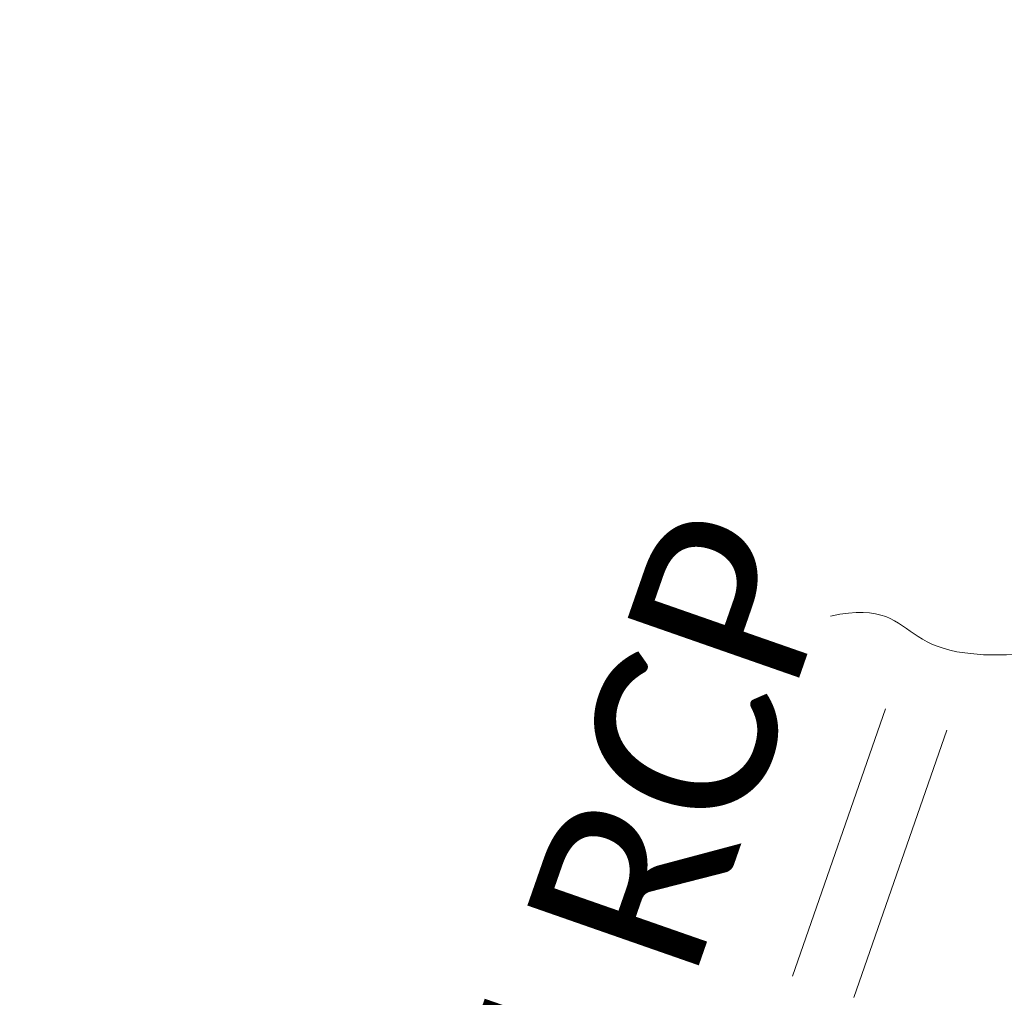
# Model space of a CAD drawing. Extents: x 413123 to 1465301, y 377724 to 504150.
# Tile 112 of 256: x 1463510 to 1463526, y 433121 to 433136. Entities that reach past the tile are written whole.
import ezdxf

# ---------------------------------------------------------------- set-up
doc = ezdxf.new("R2010")
doc.units = 0
doc.header["$MEASUREMENT"] = 0
for name, pattern in [('DGN Style 1', [8.732639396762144, 0.01453018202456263, -8.71810921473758]), ('DGN Style 3', [20.34225483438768, 14.53018202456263, -5.812072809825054]), ('DGN Style 5', [10.171127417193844, 4.35905460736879, -5.812072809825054])]:
    doc.linetypes.add(name, pattern=pattern)
for name, color, linetype, lineweight in [('DR_X_Storm_Sewer', 151, 'DGN Style 5', 0), ('DR_X_Text', 7, 'Continuous', 0), ('PV_X_Curb', 120, 'DGN Style 1', 0), ('PV_X_EOP', 7, 'DGN Style 3', 0)]:
    doc.layers.add(name, color=color, linetype=linetype, lineweight=lineweight)
doc.styles.add('X_Straight-Normal LS 0.50', font='calibril.ttf', dxfattribs={"height": 0.13999972})

msp = doc.modelspace()

# ---------------------------------------------------------------- linework, layer by layer
at = {"layer": 'DR_X_Storm_Sewer'}
for p, q in [((1463518.947702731, 433111.665104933, 572.1734611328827), (1463524.105510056, 433126.4447667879, 572.1734611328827)), ((1463519.8918609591, 433111.3356125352, 572.1734611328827), (1463525.0496682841, 433126.1152743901, 572.1734611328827))]:
    msp.add_line(p, q, dxfattribs=at)
at = {"layer": 'DR_X_Text'}
msp.add_open_spline([(1463522.884453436, 433126.8158441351), (1463523.689744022, 433126.9927119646), (1463524.105510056, 433126.444766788, 572.1734611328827), (1463525.049668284, 433126.11527439, 572.1734611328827), (1463526.537722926, 433126.2852406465)], degree=3, dxfattribs=at)
at = {"layer": 'PV_X_Curb'}
for points, knots in [([(1463694.730807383, 433042.1012902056, 573.2000085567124), (1463688.122071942, 433044.6665198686, 573.2117681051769), (1463681.5133365, 433047.2317495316, 573.2235276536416), (1463674.904601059, 433049.7969791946, 573.2352872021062), (1463669.906627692, 433051.7384291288, 573.2422034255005), (1463664.908654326, 433053.679879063, 573.249119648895), (1463659.910680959, 433055.6213289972, 573.2560358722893), (1463659.31440991, 433055.8530469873, 573.3282538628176), (1463658.718138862, 433056.0847649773, 573.400471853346), (1463658.121867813, 433056.3164829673, 573.4726898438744), (1463656.811811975, 433056.8455353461, 573.4691755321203), (1463655.501756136, 433057.3745877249, 573.4656612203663), (1463654.191700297, 433057.9036401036, 573.4621469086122), (1463647.078403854, 433060.7016199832, 573.4311409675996), (1463639.965107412, 433063.4995998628, 573.4001350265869), (1463632.851810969, 433066.2975797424, 573.3691290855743), (1463626.603526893, 433068.7760307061, 573.3262890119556), (1463620.355242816, 433071.25448167, 573.2834489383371), (1463614.10695874, 433073.7329326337, 573.2406088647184), (1463606.821724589, 433076.5483492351, 573.1778320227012), (1463599.536490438, 433079.3637658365, 573.1150551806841), (1463592.251256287, 433082.1791824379, 573.052278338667), (1463585.048675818, 433085.0513616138, 572.9767093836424), (1463577.846095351, 433087.9235407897, 572.901140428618), (1463570.643514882, 433090.7957199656, 572.8255714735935), (1463568.520856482, 433091.6009161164, 572.8136526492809), (1463566.398198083, 433092.4061122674, 572.8017338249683), (1463564.275539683, 433093.2113084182, 572.7898150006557), (1463563.658286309, 433093.4932407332, 572.723361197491), (1463563.041032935, 433093.7751730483, 572.6569073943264), (1463562.423779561, 433094.0571053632, 572.5904535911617), (1463557.897842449, 433095.8076798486, 572.5495712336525), (1463553.371905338, 433097.5582543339, 572.5086888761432), (1463548.845968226, 433099.3088288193, 572.4678065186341), (1463541.746736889, 433102.0973839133, 572.4116307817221), (1463534.647505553, 433104.8859390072, 572.3554550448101), (1463527.548274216, 433107.6744941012, 572.2992793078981), (1463527.099574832, 433107.8541490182, 572.3819727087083), (1463526.650875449, 433108.0338039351, 572.4646661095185), (1463526.202176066, 433108.2134588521, 572.5473595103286), (1463518.442801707, 433111.2934591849, 572.5872886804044), (1463510.683427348, 433114.3734595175, 572.6272178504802), (1463502.924052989, 433117.4534598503, 572.6671470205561), (1463495.101662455, 433120.5759616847, 572.6180249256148), (1463487.279271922, 433123.6984635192, 572.5689028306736), (1463479.456881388, 433126.8209653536, 572.5197807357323), (1463474.540841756, 433128.7396558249, 572.5305568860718), (1463469.624802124, 433130.6583462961, 572.5413330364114), (1463464.708762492, 433132.5770367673, 572.5521091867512), (1463464.15178183, 433132.7738995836, 572.4839343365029), (1463463.594801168, 433132.9707623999, 572.4157594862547), (1463463.037820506, 433133.1676252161, 572.3475846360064), (1463455.395093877, 433136.1460172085, 572.2965798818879), (1463447.752367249, 433139.1244092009, 572.2455751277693), (1463440.10964062, 433142.1028011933, 572.1945703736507), (1463439.463345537, 433142.3911085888, 572.2249332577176), (1463438.817050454, 433142.6794159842, 572.2552961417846), (1463438.170755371, 433142.9677233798, 572.2856590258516), (1463431.589276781, 433145.5431962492, 572.3185177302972), (1463425.007798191, 433148.1186691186, 572.351376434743), (1463418.4263196, 433150.6941419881, 572.3842351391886), (1463413.565512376, 433152.6091060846, 572.3506952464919), (1463408.704705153, 433154.5240701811, 572.3171553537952), (1463403.843897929, 433156.4390342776, 572.2836154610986), (1463402.295983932, 433157.0721267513, 572.2966227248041), (1463400.748069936, 433157.7052192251, 572.3096299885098), (1463399.20015594, 433158.3383116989, 572.3226372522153), (1463398.571326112, 433158.6030358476, 572.2531442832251), (1463397.942496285, 433158.8677599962, 572.1836513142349), (1463397.313666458, 433159.1324841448, 572.1141583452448), (1463389.499427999, 433162.1494767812, 572.1431257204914), (1463381.68518954, 433165.1664694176, 572.172093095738), (1463373.87095108, 433168.1834620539, 572.2010604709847), (1463373.202610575, 433168.4242856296, 572.2485422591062), (1463372.53427007, 433168.6651092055, 572.2960240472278), (1463371.865929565, 433168.9059327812, 572.3435058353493), (1463366.852918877, 433170.8940812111, 572.309207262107), (1463361.839908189, 433172.882229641, 572.2749086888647), (1463356.826897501, 433174.8703780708, 572.2406101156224), (1463350.263613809, 433177.4130764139, 572.2105829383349), (1463343.700330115, 433179.955774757, 572.1805557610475), (1463337.137046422, 433182.4984731, 572.1505285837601), (1463332.732110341, 433184.1753668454, 572.1399057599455), (1463328.327174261, 433185.8522605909, 572.129282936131), (1463323.922238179, 433187.5291543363, 572.1186601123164), (1463323.550514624, 433187.6736224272, 572.0672464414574), (1463323.17879107, 433187.8180905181, 572.0158327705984), (1463322.807067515, 433187.9625586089, 571.9644190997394), (1463314.242457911, 433191.4677850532, 571.9189611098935), (1463305.677848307, 433194.9730114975, 571.8735031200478), (1463297.113238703, 433198.4782379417, 571.8280451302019), (1463296.447798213, 433198.6498683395, 571.8729159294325), (1463295.782357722, 433198.8214987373, 571.917786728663), (1463295.116917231, 433198.9931291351, 571.9626575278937), (1463288.43623397, 433201.6173953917, 571.9595616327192), (1463281.755550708, 433204.2416616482, 571.9564657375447), (1463275.074867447, 433206.8659279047, 571.9533698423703), (1463270.698621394, 433208.5836220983, 571.955071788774), (1463266.322375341, 433210.3013162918, 571.9567737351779), (1463261.946129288, 433212.0190104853, 571.9584756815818), (1463261.255964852, 433212.2907585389, 571.8814296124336), (1463260.565800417, 433212.5625065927, 571.8043835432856), (1463259.875635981, 433212.8342546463, 571.7273374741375), (1463253.221984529, 433215.4661261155, 571.684237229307), (1463246.568333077, 433218.0979975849, 571.6411369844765), (1463239.914681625, 433220.7298690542, 571.5980367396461), (1463232.697418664, 433223.5591135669, 571.584901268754), (1463225.480155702, 433226.3883580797, 571.5717657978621), (1463218.262892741, 433229.2176025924, 571.5586303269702), (1463212.689928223, 433231.3845503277, 571.501804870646), (1463207.116963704, 433233.5514980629, 571.4449794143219), (1463201.543999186, 433235.7184457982, 571.3881539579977), (1463197.702392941, 433237.2969398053, 571.3824755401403), (1463193.860786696, 433238.8754338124, 571.376797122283), (1463190.01918045, 433240.4539278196, 571.3711187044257), (1463189.420555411, 433240.6641899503, 571.4587546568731), (1463188.821930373, 433240.874452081, 571.5463906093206), (1463188.223305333, 433241.0847142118, 571.6340265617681), (1463185.054584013, 433242.3131517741, 571.6250500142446), (1463181.885862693, 433243.5415893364, 571.6160734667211), (1463178.717141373, 433244.7700268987, 571.6070969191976), (1463171.181422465, 433247.7347391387, 571.5342143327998), (1463163.645703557, 433250.6994513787, 571.4613317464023), (1463156.10998465, 433253.6641636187, 571.3884491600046), (1463148.761307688, 433256.5197229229, 571.322577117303), (1463141.412630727, 433259.3752822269, 571.2567050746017), (1463134.063953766, 433262.2308415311, 571.1908330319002), (1463126.984343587, 433264.9936274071, 571.2120531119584), (1463119.904733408, 433267.756413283, 571.2332731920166), (1463112.82512323, 433270.519199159, 571.2544932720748), (1463106.948373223, 433272.8554993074, 571.272380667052), (1463101.071623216, 433275.1917994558, 571.290268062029), (1463095.19487321, 433277.5280996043, 571.3081554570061), (1463087.382378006, 433280.5556578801, 571.2445784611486), (1463079.569882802, 433283.583216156, 571.1810014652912), (1463071.757387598, 433286.6107744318, 571.1174244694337), (1463067.011834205, 433288.4980060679, 571.0790224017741), (1463062.266280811, 433290.385237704, 571.0406203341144), (1463057.520727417, 433292.27246934, 571.0022182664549), (1463052.596696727, 433294.1302708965, 570.9741905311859), (1463047.672666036, 433295.988072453, 570.946162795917), (1463042.748635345, 433297.8458740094, 570.9181350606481), (1463040.996474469, 433298.028892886, 570.6600759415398), (1463037.884741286, 433298.0614564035, 570.3732611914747), (1463033.533792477, 433297.4811137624, 570.213053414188), (1463028.578927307, 433295.8351240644, 570.8846791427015), (1463025.750437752, 433293.3300609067, 570.5443428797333), (1463024.222435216, 433291.00068514, 570.5092220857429), (1463023.412434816, 433289.7658735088, 570.490604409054), (1463022.602434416, 433288.5310618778, 570.4719867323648), (1463021.792434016, 433287.2962502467, 570.4533690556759), (1463021.001432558, 433285.3732457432, 570.5012869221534), (1463020.2104311, 433283.4502412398, 570.549204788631), (1463019.419429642, 433281.5272367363, 570.5971226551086), (1463018.531487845, 433279.3825151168, 570.6481372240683), (1463017.643546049, 433277.2377934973, 570.6991517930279), (1463016.755604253, 433275.0930718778, 570.7501663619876), (1463014.741467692, 433270.0950215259, 570.9656913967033), (1463012.727331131, 433265.096971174, 571.181216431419), (1463010.71319457, 433260.0989208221, 571.3967414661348)], [0, 0, 0, 0, 0.01923076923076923, 0.01923076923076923, 0.01923076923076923, 0.03846153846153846, 0.03846153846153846, 0.03846153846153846, 0.05769230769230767, 0.05769230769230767, 0.05769230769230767, 0.07692307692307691, 0.07692307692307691, 0.07692307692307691, 0.09615384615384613, 0.09615384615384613, 0.09615384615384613, 0.1153846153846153, 0.1153846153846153, 0.1153846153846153, 0.1346153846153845, 0.1346153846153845, 0.1346153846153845, 0.1538461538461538, 0.1538461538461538, 0.1538461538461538, 0.1730769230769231, 0.1730769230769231, 0.1730769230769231, 0.1923076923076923, 0.1923076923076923, 0.1923076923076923, 0.2115384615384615, 0.2115384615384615, 0.2115384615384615, 0.2307692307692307, 0.2307692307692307, 0.2307692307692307, 0.25, 0.25, 0.25, 0.269230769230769, 0.269230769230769, 0.269230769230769, 0.2884615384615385, 0.2884615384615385, 0.2884615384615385, 0.3076923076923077, 0.3076923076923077, 0.3076923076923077, 0.3269230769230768, 0.3269230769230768, 0.3269230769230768, 0.3461538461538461, 0.3461538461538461, 0.3461538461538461, 0.3653846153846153, 0.3653846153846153, 0.3653846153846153, 0.3846153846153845, 0.3846153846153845, 0.3846153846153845, 0.4038461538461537, 0.4038461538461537, 0.4038461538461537, 0.423076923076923, 0.423076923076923, 0.423076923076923, 0.4423076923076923, 0.4423076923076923, 0.4423076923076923, 0.4615384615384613, 0.4615384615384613, 0.4615384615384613, 0.4807692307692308, 0.4807692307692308, 0.4807692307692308, 0.5, 0.5, 0.5, 0.5192307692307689, 0.5192307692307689, 0.5192307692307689, 0.538461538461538, 0.538461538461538, 0.538461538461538, 0.5576923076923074, 0.5576923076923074, 0.5576923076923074, 0.576923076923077, 0.576923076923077, 0.576923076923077, 0.5961538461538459, 0.5961538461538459, 0.5961538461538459, 0.6153846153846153, 0.6153846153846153, 0.6153846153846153, 0.6346153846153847, 0.6346153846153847, 0.6346153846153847, 0.6538461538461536, 0.6538461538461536, 0.6538461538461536, 0.673076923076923, 0.673076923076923, 0.673076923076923, 0.6923076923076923, 0.6923076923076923, 0.6923076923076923, 0.7115384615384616, 0.7115384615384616, 0.7115384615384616, 0.7307692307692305, 0.7307692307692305, 0.7307692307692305, 0.7499999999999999, 0.7499999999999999, 0.7499999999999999, 0.7692307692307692, 0.7692307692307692, 0.7692307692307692, 0.7884615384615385, 0.7884615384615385, 0.7884615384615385, 0.8076923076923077, 0.8076923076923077, 0.8076923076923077, 0.826923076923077, 0.826923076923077, 0.826923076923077, 0.846153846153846, 0.846153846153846, 0.846153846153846, 0.8653846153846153, 0.8653846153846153, 0.8653846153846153, 0.8846153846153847, 0.8846153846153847, 0.8846153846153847, 0.9038461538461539, 0.9038461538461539, 0.9038461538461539, 0.9087225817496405, 0.9125585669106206, 0.9159702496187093, 0.9230769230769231, 0.9230769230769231, 0.9230769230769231, 0.9423076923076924, 0.9423076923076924, 0.9423076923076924, 0.9615384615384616, 0.9615384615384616, 0.9615384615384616, 0.9807692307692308, 0.9807692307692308, 0.9807692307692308, 1, 1, 1, 1]), ([(1464212.130625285, 432930.1921386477, 574.8569475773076), (1464211.309927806, 432926.6717508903, 574.8043550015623), (1464208.620583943, 432919.4336842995, 574.59247811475), (1464203.942792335, 432911.4759950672, 574.9755149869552), (1464198.528113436, 432907.065000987, 574.3013993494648), (1464195.129930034, 432904.9843538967, 574.1567793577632), (1464190.424056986, 432902.8821727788, 574.9491376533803), (1464184.484657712, 432901.1540257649, 574.5405969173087), (1464177.178004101, 432901.5982480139, 574.618938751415), (1464172.360644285, 432902.5498269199, 574.540636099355), (1464170.098213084, 432903.4430988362, 574.5563680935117), (1464162.859082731, 432906.3013125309, 574.606705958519), (1464155.619952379, 432909.1595262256, 574.6570438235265), (1464148.380822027, 432912.0177399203, 574.7073816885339), (1464141.151301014, 432914.8902431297, 574.7073216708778), (1464133.92178, 432917.7627463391, 574.7072616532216), (1464126.692258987, 432920.6352495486, 574.7072016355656), (1464118.299673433, 432923.8963305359, 574.7083911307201), (1464109.907087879, 432927.1574115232, 574.7095806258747), (1464101.514502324, 432930.4184925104, 574.7107701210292), (1464094.565360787, 432933.130540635, 574.7407559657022), (1464087.61621925, 432935.8425887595, 574.7707418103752), (1464080.667077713, 432938.554636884, 574.8007276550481), (1464073.934937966, 432941.2263393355, 574.8213669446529), (1464067.202798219, 432943.898041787, 574.8420062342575), (1464060.470658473, 432946.5697442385, 574.8626455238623), (1464057.576627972, 432947.7186628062, 574.8432796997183), (1464054.682597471, 432948.8675813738, 574.8239138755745), (1464051.788566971, 432950.0164999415, 574.8045480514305), (1464048.178118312, 432951.4627468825, 574.7485807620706), (1464044.567669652, 432952.9089938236, 574.6926134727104), (1464040.957220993, 432954.3552407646, 574.6366461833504), (1464036.026248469, 432956.2655431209, 574.6576247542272), (1464031.095275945, 432958.1758454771, 574.6786033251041), (1464026.164303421, 432960.0861478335, 574.6995818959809), (1464025.481248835, 432960.3621999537, 574.7846270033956), (1464024.798194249, 432960.6382520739, 574.8696721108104), (1464024.115139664, 432960.9143041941, 574.9547172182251), (1464019.953009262, 432962.5411523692, 574.9621940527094), (1464015.790878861, 432964.1680005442, 574.9696708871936), (1464011.628748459, 432965.7948487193, 574.977147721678), (1464011.04864364, 432966.0149524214, 574.8862879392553), (1464010.46853882, 432966.2350561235, 574.7954281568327), (1464009.888434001, 432966.4551598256, 574.7045683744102), (1464003.274891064, 432969.0729880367, 574.7150542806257), (1463996.661348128, 432971.6908162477, 574.7255401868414), (1463990.047805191, 432974.3086444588, 574.736026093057), (1463988.669673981, 432974.8809759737, 574.7338566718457), (1463987.29154277, 432975.4533074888, 574.7316872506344), (1463985.91341156, 432976.0256390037, 574.7295178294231), (1463985.302306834, 432976.2580753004, 574.8215004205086), (1463984.691202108, 432976.4905115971, 574.9134830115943), (1463984.080097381, 432976.7229478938, 575.0054656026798), (1463979.817419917, 432978.3858828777, 575.0066354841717), (1463975.554742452, 432980.0488178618, 575.0078053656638), (1463971.292064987, 432981.7117528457, 575.0089752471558), (1463963.356387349, 432984.9149377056, 575.0146263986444), (1463955.420709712, 432988.1181225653, 575.0202775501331), (1463947.485032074, 432991.3213074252, 575.0259287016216), (1463941.290077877, 432993.6868748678, 575.0083102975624), (1463935.095123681, 432996.0524423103, 574.990691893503), (1463928.900169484, 432998.4180097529, 574.9730734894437), (1463921.313287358, 433001.3706240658, 574.974915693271), (1463913.726405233, 433004.3232383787, 574.9767578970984), (1463906.139523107, 433007.2758526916, 574.9786001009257), (1463898.560596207, 433010.2391392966, 574.9626699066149), (1463890.981669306, 433013.2024259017, 574.9467397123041), (1463883.402742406, 433016.1657125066, 574.9308095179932), (1463881.345594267, 433016.9902447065, 574.9117253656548), (1463879.288446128, 433017.8147769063, 574.8926412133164), (1463877.231297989, 433018.6393091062, 574.8735570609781), (1463876.686567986, 433018.90836837, 574.7907628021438), (1463876.141837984, 433019.1774276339, 574.7079685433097), (1463875.597107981, 433019.4464868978, 574.6251742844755), (1463866.491552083, 433023.0102079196, 574.5286453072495), (1463857.385996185, 433026.5739289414, 574.4321163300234), (1463848.280440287, 433030.1376499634, 574.3355873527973), (1463842.273435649, 433032.5433451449, 574.290891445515), (1463836.26643101, 433034.9490403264, 574.2461955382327), (1463830.259426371, 433037.354735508, 574.2014996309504), (1463827.706954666, 433038.3596743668, 574.2016278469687), (1463825.154482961, 433039.3646132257, 574.2017560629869), (1463822.602011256, 433040.3695520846, 574.2018842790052), (1463822.273060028, 433040.5216812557, 574.2449460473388), (1463821.9441088, 433040.673810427, 574.2880078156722), (1463821.615157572, 433040.8259395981, 574.3310695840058), (1463814.081882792, 433043.8160048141, 574.2658061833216), (1463806.548608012, 433046.8060700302, 574.2005427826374), (1463799.015333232, 433049.7961352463, 574.1352793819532), (1463790.881392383, 433052.9784830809, 574.0409375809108), (1463782.747451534, 433056.1608309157, 573.9465957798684), (1463774.613510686, 433059.3431787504, 573.8522539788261), (1463767.30279864, 433062.1866842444, 573.7907467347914), (1463759.992086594, 433065.0301897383, 573.7292394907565), (1463752.681374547, 433067.8736952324, 573.6677322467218), (1463745.746627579, 433070.6484046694, 573.6115134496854), (1463738.81188061, 433073.4231141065, 573.5552946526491), (1463731.877133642, 433076.1978235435, 573.4990758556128), (1463723.920721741, 433079.269784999, 573.4558768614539), (1463715.96430984, 433082.3417464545, 573.412677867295), (1463708.007897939, 433085.4137079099, 573.3694788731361), (1463699.705494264, 433088.6982952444, 573.2960693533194), (1463691.40309059, 433091.9828825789, 573.2226598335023), (1463683.100686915, 433095.2674699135, 573.1492503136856), (1463675.369218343, 433098.3176278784, 573.0764007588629), (1463667.637749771, 433101.3677858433, 573.0035512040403), (1463659.906281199, 433104.4179438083, 572.9307016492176), (1463654.180695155, 433106.6960611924, 572.8929602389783), (1463648.455109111, 433108.9741785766, 572.855218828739), (1463642.729523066, 433111.2522959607, 572.8174774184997), (1463634.990870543, 433114.2968556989, 572.7735525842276), (1463627.252218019, 433117.3414154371, 572.7296277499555), (1463619.513565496, 433120.3859751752, 572.6857029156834), (1463610.349498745, 433123.93395352, 572.6620255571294), (1463601.185431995, 433127.4819318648, 572.6383481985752), (1463592.021365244, 433131.0299102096, 572.6146708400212), (1463584.379899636, 433134.0860580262, 572.5703305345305), (1463576.738434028, 433137.1422058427, 572.5259902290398), (1463569.096968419, 433140.1983536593, 572.4816499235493), (1463560.424944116, 433143.6374746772, 572.4263088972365), (1463551.752919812, 433147.0765956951, 572.3709678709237), (1463543.080895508, 433150.5157167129, 572.315626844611), (1463535.024004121, 433153.6725581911, 572.2917231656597), (1463526.967112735, 433156.8293996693, 572.2678194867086), (1463518.910221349, 433159.9862411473, 572.2439158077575), (1463505.273646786, 433165.3724393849, 572.2223349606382), (1463491.637072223, 433170.7586376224, 572.2007541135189), (1463478.00049766, 433176.1448358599, 572.1791732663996), (1463470.02998399, 433179.2607996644, 572.1634328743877), (1463462.05947032, 433182.3767634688, 572.1476924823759), (1463454.08895665, 433185.4927272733, 572.1319520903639), (1463447.976240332, 433187.9013968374, 572.1084402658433), (1463441.863524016, 433190.3100664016, 572.084928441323), (1463435.750807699, 433192.7187359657, 572.0614166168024), (1463430.533446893, 433194.7109056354, 572.0246570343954), (1463425.316086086, 433196.703075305, 571.9878974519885), (1463420.098725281, 433198.6952449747, 571.9511378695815), (1463420.088321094, 433198.7497997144, 571.9601351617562), (1463420.077916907, 433198.804354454, 571.9691324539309), (1463420.067512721, 433198.8589091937, 571.9781297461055)], [0, 0, 0, 0, 0.004233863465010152, 0.009367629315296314, 0.01063404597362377, 0.01259545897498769, 0.01409081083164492, 0.01684419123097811, 0.01986488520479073, 0.02272727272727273, 0.02272727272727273, 0.02272727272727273, 0.04545454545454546, 0.04545454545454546, 0.04545454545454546, 0.06818181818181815, 0.06818181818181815, 0.06818181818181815, 0.09090909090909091, 0.09090909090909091, 0.09090909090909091, 0.1136363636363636, 0.1136363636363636, 0.1136363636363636, 0.1363636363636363, 0.1363636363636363, 0.1363636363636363, 0.159090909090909, 0.159090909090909, 0.159090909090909, 0.1818181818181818, 0.1818181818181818, 0.1818181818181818, 0.2045454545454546, 0.2045454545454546, 0.2045454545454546, 0.2272727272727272, 0.2272727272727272, 0.2272727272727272, 0.2499999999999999, 0.2499999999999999, 0.2499999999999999, 0.2727272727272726, 0.2727272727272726, 0.2727272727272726, 0.2954545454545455, 0.2954545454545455, 0.2954545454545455, 0.3181818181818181, 0.3181818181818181, 0.3181818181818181, 0.3409090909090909, 0.3409090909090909, 0.3409090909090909, 0.3636363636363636, 0.3636363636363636, 0.3636363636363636, 0.3863636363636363, 0.3863636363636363, 0.3863636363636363, 0.4090909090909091, 0.4090909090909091, 0.4090909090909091, 0.4318181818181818, 0.4318181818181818, 0.4318181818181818, 0.4545454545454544, 0.4545454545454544, 0.4545454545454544, 0.4772727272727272, 0.4772727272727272, 0.4772727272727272, 0.4999999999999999, 0.4999999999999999, 0.4999999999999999, 0.5227272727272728, 0.5227272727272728, 0.5227272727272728, 0.5454545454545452, 0.5454545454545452, 0.5454545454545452, 0.5681818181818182, 0.5681818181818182, 0.5681818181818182, 0.5909090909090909, 0.5909090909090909, 0.5909090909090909, 0.6136363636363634, 0.6136363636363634, 0.6136363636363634, 0.6363636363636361, 0.6363636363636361, 0.6363636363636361, 0.6590909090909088, 0.6590909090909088, 0.6590909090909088, 0.6818181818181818, 0.6818181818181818, 0.6818181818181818, 0.7045454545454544, 0.7045454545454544, 0.7045454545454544, 0.7272727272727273, 0.7272727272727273, 0.7272727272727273, 0.75, 0.75, 0.75, 0.7727272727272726, 0.7727272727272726, 0.7727272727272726, 0.7954545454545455, 0.7954545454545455, 0.7954545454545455, 0.8181818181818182, 0.8181818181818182, 0.8181818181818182, 0.8409090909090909, 0.8409090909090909, 0.8409090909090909, 0.8636363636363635, 0.8636363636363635, 0.8636363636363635, 0.8863636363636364, 0.8863636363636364, 0.8863636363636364, 0.9090909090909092, 0.9090909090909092, 0.9090909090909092, 0.9318181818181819, 0.9318181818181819, 0.9318181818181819, 0.9545454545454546, 0.9545454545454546, 0.9545454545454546, 0.9772727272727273, 0.9772727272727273, 0.9772727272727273, 1, 1, 1, 1])]:
    msp.add_open_spline(points, degree=3, knots=knots, dxfattribs=at)
at = {"layer": 'PV_X_EOP'}
for points, knots in [([(1463695.37345491, 433042.3269481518, 573.2056029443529), (1463695.118355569, 433042.4173281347, 573.1929567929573), (1463694.863256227, 433042.5077081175, 573.1803106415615), (1463694.608156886, 433042.5980881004, 573.1676644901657), (1463688.127196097, 433045.133574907, 573.1638691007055), (1463681.646235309, 433047.6690617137, 573.1600737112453), (1463675.165274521, 433050.2045485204, 573.1562783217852), (1463668.255959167, 433052.9440202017, 573.1540820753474), (1463661.346643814, 433055.6834918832, 573.1518858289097), (1463654.437328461, 433058.4229635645, 573.149689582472), (1463647.338400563, 433061.2071824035, 573.1301154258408), (1463640.239472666, 433063.9914012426, 573.1105412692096), (1463633.140544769, 433066.7756200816, 573.0909671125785), (1463626.823799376, 433069.2202639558, 573.0453158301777), (1463620.507053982, 433071.6649078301, 572.999664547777), (1463614.190308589, 433074.1095517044, 572.9540132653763), (1463606.930945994, 433076.9629614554, 572.8967218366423), (1463599.671583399, 433079.8163712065, 572.8394304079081), (1463592.412220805, 433082.6697809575, 572.7821389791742), (1463585.208613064, 433085.5359198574, 572.7224006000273), (1463578.005005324, 433088.4020587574, 572.6626622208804), (1463570.801397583, 433091.2681976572, 572.6029238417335), (1463563.539543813, 433094.1288766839, 572.5195568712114), (1463556.277690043, 433096.9895557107, 572.4361899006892), (1463549.015836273, 433099.8502347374, 572.3528229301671), (1463541.464235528, 433102.896740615, 572.3143753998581), (1463533.912634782, 433105.9432464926, 572.2759278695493), (1463526.361034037, 433108.9897523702, 572.2374803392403), (1463524.510466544, 433109.6486739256, 572.222419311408), (1463522.659899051, 433110.307595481, 572.2073582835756), (1463520.809331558, 433110.9665170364, 572.1922972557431), (1463520.996148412, 433111.478044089, 572.2051758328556), (1463521.182965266, 433111.9895711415, 572.2180544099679), (1463521.36978212, 433112.5010981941, 572.2309329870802), (1463520.520611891, 433112.8412018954, 572.2365752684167), (1463519.671441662, 433113.1813055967, 572.2422175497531), (1463518.822271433, 433113.5214092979, 572.2478598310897), (1463518.644435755, 433113.0349413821, 572.2388127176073), (1463518.466600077, 433112.5484734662, 572.229765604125), (1463518.288764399, 433112.0620055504, 572.2207184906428), (1463514.835464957, 433113.4033588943, 572.2367800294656), (1463511.382165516, 433114.7447122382, 572.2528415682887), (1463507.928866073, 433116.0860655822, 572.2689031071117), (1463493.594865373, 433121.7420238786, 572.2482959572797), (1463479.260864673, 433127.3979821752, 572.2276888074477), (1463464.926863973, 433133.0539404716, 572.2070816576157), (1463449.455525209, 433139.0728186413, 572.1640707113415), (1463433.984186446, 433145.0916968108, 572.1210597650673), (1463418.512847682, 433151.1105749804, 572.0780488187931), (1463413.328996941, 433153.1553309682, 572.0135393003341), (1463408.145146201, 433155.200086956, 571.9490297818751), (1463402.961295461, 433157.2448429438, 571.8845202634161), (1463403.132465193, 433157.7716799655, 571.9190447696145), (1463403.303634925, 433158.2985169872, 571.953569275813), (1463403.474804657, 433158.825354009, 571.9880937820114), (1463402.600267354, 433159.1613721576, 571.9863420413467), (1463401.725730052, 433159.4973903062, 571.984590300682), (1463400.851192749, 433159.8334084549, 571.9828385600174), (1463400.653049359, 433159.3552482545, 571.9439093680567), (1463400.454905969, 433158.8770880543, 571.9049801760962), (1463400.256762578, 433158.3989278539, 571.8660509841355), (1463399.322085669, 433158.774478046, 571.9116587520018), (1463398.387408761, 433159.150028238, 571.9572665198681), (1463397.452731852, 433159.5255784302, 572.0028742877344), (1463389.04126259, 433162.8168634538, 571.9920574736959), (1463380.629793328, 433166.1081484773, 571.9812406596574), (1463372.218324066, 433169.3994335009, 571.9704238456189), (1463367.156032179, 433171.3851717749, 571.9528553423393), (1463362.093740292, 433173.370910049, 571.9352868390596), (1463357.031448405, 433175.3566483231, 571.91771833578), (1463350.485608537, 433177.9162151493, 571.9032139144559), (1463343.93976867, 433180.4757819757, 571.8887094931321), (1463337.393928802, 433183.0353488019, 571.8742050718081), (1463332.955818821, 433184.7683232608, 571.8612483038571), (1463328.517708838, 433186.5012977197, 571.8482915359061), (1463324.079598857, 433188.2342721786, 571.835334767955), (1463307.834725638, 433194.592922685, 571.7755947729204), (1463291.58985242, 433200.9515731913, 571.7158547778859), (1463275.344979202, 433207.3102236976, 571.6561147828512), (1463270.255842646, 433209.3105723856, 571.6395679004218), (1463265.16670609, 433211.3109210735, 571.6230210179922), (1463260.077569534, 433213.3112697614, 571.6064741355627), (1463253.452444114, 433215.9179517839, 571.5595870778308), (1463246.827318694, 433218.5246338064, 571.5127000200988), (1463240.202193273, 433221.1313158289, 571.4658129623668), (1463232.962477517, 433223.9732301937, 571.4532933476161), (1463225.722761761, 433226.8151445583, 571.4407737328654), (1463218.483046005, 433229.6570589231, 571.4282541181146), (1463212.90690448, 433231.8646312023, 571.4088467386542), (1463207.330762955, 433234.0722034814, 571.3894393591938), (1463201.754621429, 433236.2797757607, 571.3700319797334), (1463194.142429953, 433239.2572758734, 571.3409586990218), (1463186.530238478, 433242.2347759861, 571.3118854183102), (1463178.918047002, 433245.2122760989, 571.2828121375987), (1463169.428496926, 433248.9128530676, 571.1919051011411), (1463159.93894685, 433252.6134300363, 571.1009980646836), (1463150.449396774, 433256.314007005, 571.0100910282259), (1463145.077359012, 433258.4557943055, 570.9673048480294), (1463139.70532125, 433260.5975816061, 570.9245186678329), (1463134.333283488, 433262.7393689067, 570.8817324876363), (1463132.297653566, 433263.5246301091, 570.8037126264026), (1463130.262023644, 433264.3098913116, 570.7256927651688), (1463128.226393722, 433265.0951525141, 570.6476729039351), (1463128.413443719, 433265.4813551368, 570.6980714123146), (1463128.600493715, 433265.8675577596, 570.748469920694), (1463128.787543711, 433266.2537603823, 570.7988684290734), (1463127.919822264, 433266.676285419, 570.7925938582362), (1463127.052100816, 433267.0988104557, 570.786319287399), (1463126.184379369, 433267.5213354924, 570.7800447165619), (1463126.004706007, 433267.0870623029, 570.7088488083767), (1463125.825032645, 433266.6527891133, 570.6376529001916), (1463125.645359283, 433266.2185159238, 570.5664569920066), (1463121.458270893, 433267.8591123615, 570.6667666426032), (1463117.271182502, 433269.4997087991, 570.7670762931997), (1463113.084094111, 433271.1403052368, 570.8673859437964), (1463107.189564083, 433273.4271367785, 570.8747985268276), (1463101.295034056, 433275.7139683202, 570.8822111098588), (1463095.400504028, 433278.0007998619, 570.88962369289), (1463087.576983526, 433281.0591137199, 570.8606773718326), (1463079.753463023, 433284.117427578, 570.8317310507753), (1463071.92994252, 433287.175741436, 570.8027847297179), (1463067.216062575, 433289.0371870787, 570.7609532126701), (1463062.502182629, 433290.8986327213, 570.7191216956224), (1463057.788302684, 433292.7600783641, 570.6772901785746), (1463055.438489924, 433293.6549933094, 570.597871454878), (1463053.088677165, 433294.5499082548, 570.5184527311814), (1463050.738864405, 433295.4448232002, 570.4390340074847), (1463050.919405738, 433295.974786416, 570.493206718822), (1463051.099947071, 433296.5047496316, 570.547379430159), (1463051.280488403, 433297.0347128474, 570.6015521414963), (1463050.479713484, 433297.3478403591, 570.5996470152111), (1463049.678938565, 433297.660967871, 570.5977418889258), (1463048.878163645, 433297.9740953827, 570.5958367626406), (1463048.616684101, 433297.4827268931, 570.554312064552), (1463048.355204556, 433296.9913584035, 570.5127873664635), (1463048.093725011, 433296.499989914, 570.471262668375), (1463046.16244202, 433297.1796919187, 570.4532430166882), (1463044.231159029, 433297.8593939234, 570.4352233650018), (1463042.299876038, 433298.5390959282, 570.4172037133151), (1463040.683227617, 433298.6270722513, 570.3881765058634), (1463037.665619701, 433298.5647521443, 570.3323767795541), (1463033.387011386, 433297.9238663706, 570.2772123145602), (1463028.240821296, 433296.3164198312, 570.1397972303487), (1463025.314393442, 433293.7317706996, 570.0019896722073), (1463023.773730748, 433291.3674614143, 569.9858104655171), (1463022.862373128, 433289.9688870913, 569.9762398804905), (1463021.951015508, 433288.5703127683, 569.966669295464), (1463021.039657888, 433287.1717384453, 569.9570987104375)], [0, 0, 0, 0, 0.02083333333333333, 0.02083333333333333, 0.02083333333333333, 0.04166666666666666, 0.04166666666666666, 0.04166666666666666, 0.06249999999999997, 0.06249999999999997, 0.06249999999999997, 0.08333333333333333, 0.08333333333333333, 0.08333333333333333, 0.1041666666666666, 0.1041666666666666, 0.1041666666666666, 0.1249999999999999, 0.1249999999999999, 0.1249999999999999, 0.1458333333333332, 0.1458333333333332, 0.1458333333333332, 0.1666666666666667, 0.1666666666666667, 0.1666666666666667, 0.1875, 0.1875, 0.1875, 0.2083333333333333, 0.2083333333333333, 0.2083333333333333, 0.2291666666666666, 0.2291666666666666, 0.2291666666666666, 0.2499999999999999, 0.2499999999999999, 0.2499999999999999, 0.2708333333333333, 0.2708333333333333, 0.2708333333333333, 0.2916666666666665, 0.2916666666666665, 0.2916666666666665, 0.3125, 0.3125, 0.3125, 0.3333333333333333, 0.3333333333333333, 0.3333333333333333, 0.3541666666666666, 0.3541666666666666, 0.3541666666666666, 0.375, 0.375, 0.375, 0.3958333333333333, 0.3958333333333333, 0.3958333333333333, 0.4166666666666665, 0.4166666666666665, 0.4166666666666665, 0.4374999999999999, 0.4374999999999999, 0.4374999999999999, 0.4583333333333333, 0.4583333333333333, 0.4583333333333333, 0.4791666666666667, 0.4791666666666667, 0.4791666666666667, 0.4999999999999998, 0.4999999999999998, 0.4999999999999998, 0.5208333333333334, 0.5208333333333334, 0.5208333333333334, 0.5416666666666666, 0.5416666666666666, 0.5416666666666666, 0.5624999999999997, 0.5624999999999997, 0.5624999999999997, 0.5833333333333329, 0.5833333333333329, 0.5833333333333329, 0.6041666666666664, 0.6041666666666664, 0.6041666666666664, 0.625, 0.625, 0.625, 0.6458333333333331, 0.6458333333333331, 0.6458333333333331, 0.6666666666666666, 0.6666666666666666, 0.6666666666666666, 0.6875, 0.6875, 0.6875, 0.7083333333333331, 0.7083333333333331, 0.7083333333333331, 0.7291666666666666, 0.7291666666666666, 0.7291666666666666, 0.75, 0.75, 0.75, 0.7708333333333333, 0.7708333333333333, 0.7708333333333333, 0.7916666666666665, 0.7916666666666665, 0.7916666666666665, 0.8125, 0.8125, 0.8125, 0.8333333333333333, 0.8333333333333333, 0.8333333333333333, 0.8541666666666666, 0.8541666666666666, 0.8541666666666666, 0.875, 0.875, 0.875, 0.8958333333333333, 0.8958333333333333, 0.8958333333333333, 0.9166666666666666, 0.9166666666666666, 0.9166666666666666, 0.9375, 0.9375, 0.9375, 0.9583333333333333, 0.9583333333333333, 0.9583333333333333, 0.9631710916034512, 0.9674286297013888, 0.9713421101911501, 0.9791666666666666, 0.9791666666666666, 0.9791666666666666, 1, 1, 1, 1]), ([(1464214.200372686, 432930.0125938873, 574.6750505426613), (1464213.214898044, 432926.361571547, 574.6554390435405), (1464210.335317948, 432919.1136593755, 574.599029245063), (1464204.815820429, 432909.1018665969, 574.3565281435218), (1464195.494840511, 432902.6681098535, 574.2832162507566), (1464186.151923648, 432899.5681180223, 574.3579811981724), (1464179.771464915, 432899.4143722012, 574.2952422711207), (1464176.994920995, 432899.668020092, 574.2613856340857), (1464177.044937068, 432900.1320857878, 574.246040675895), (1464177.09495314, 432900.5961514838, 574.2306957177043), (1464177.144969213, 432901.0602171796, 574.2153507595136), (1464175.927058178, 432901.3040810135, 574.2430371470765), (1464174.709147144, 432901.5479448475, 574.2707235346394), (1464173.491236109, 432901.7918086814, 574.2984099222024), (1464172.308644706, 432902.1755399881, 574.3005170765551), (1464171.126053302, 432902.5592712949, 574.3026242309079), (1464169.943461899, 432902.9430026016, 574.3047313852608), (1464162.723370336, 432905.8427434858, 574.3155121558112), (1464155.503278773, 432908.7424843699, 574.3262929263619), (1464148.28318721, 432911.642225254, 574.3370736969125), (1464140.963550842, 432914.5045510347, 574.3540033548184), (1464133.643914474, 432917.3668768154, 574.3709330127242), (1464126.324278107, 432920.229202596, 574.3878626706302), (1464117.99499256, 432923.5208416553, 574.3850035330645), (1464109.665707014, 432926.8124807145, 574.3821443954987), (1464101.336421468, 432930.1041197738, 574.379285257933), (1464094.336812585, 432932.7637912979, 574.3758200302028), (1464087.337203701, 432935.4234628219, 574.3723548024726), (1464080.337594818, 432938.083134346, 574.3688895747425), (1464078.566977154, 432938.7843228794, 574.3609047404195), (1464076.79635949, 432939.4855114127, 574.3529199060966), (1464075.025741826, 432940.1866999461, 574.3449350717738), (1464074.785709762, 432939.7564827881, 574.378228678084), (1464074.545677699, 432939.3262656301, 574.4115222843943), (1464074.305645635, 432938.8960484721, 574.4448158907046), (1464073.469345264, 432939.1969356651, 574.4458787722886), (1464072.633044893, 432939.4978228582, 574.4469416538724), (1464071.796744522, 432939.7987100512, 574.4480045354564), (1464071.97040793, 432940.312748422, 574.4287374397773), (1464072.144071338, 432940.8267867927, 574.409470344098), (1464072.317734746, 432941.3408251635, 574.3902032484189), (1464068.292155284, 432942.9036241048, 574.4173304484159), (1464064.266575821, 432944.4664230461, 574.444457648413), (1464060.240996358, 432946.0292219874, 574.4715848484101), (1464057.404422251, 432947.1787736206, 574.4864594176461), (1464054.567848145, 432948.3283252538, 574.5013339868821), (1464051.731274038, 432949.477876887, 574.516208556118), (1464048.063307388, 432950.938260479, 574.5399384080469), (1464044.395340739, 432952.398644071, 574.5636682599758), (1464040.727374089, 432953.8590276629, 574.5873981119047), (1464034.963458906, 432956.1062960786, 574.5898090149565), (1464029.199543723, 432958.3535644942, 574.5922199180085), (1464023.43562854, 432960.6008329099, 574.5946308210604), (1464018.911872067, 432962.4084709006, 574.5961729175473), (1464014.388115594, 432964.2161088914, 574.5977150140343), (1464009.864359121, 432966.0237468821, 574.5992571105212), (1464003.210304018, 432968.6501103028, 574.6283223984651), (1463996.556248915, 432971.2764737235, 574.657387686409), (1463989.902193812, 432973.9028371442, 574.686452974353), (1463983.644315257, 432976.3395090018, 574.6736079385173), (1463977.386436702, 432978.7761808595, 574.6607629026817), (1463971.128558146, 432981.2128527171, 574.6479178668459), (1463963.156694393, 432984.301570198, 574.6367747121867), (1463955.184830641, 432987.390287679, 574.6256315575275), (1463947.212966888, 432990.47900516, 574.6144884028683), (1463942.061457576, 432992.5408900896, 574.6094202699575), (1463936.909948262, 432994.6027750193, 574.6043521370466), (1463931.758438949, 432996.664659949, 574.5992840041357), (1463931.530278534, 432996.2388306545, 574.6105157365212), (1463931.302118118, 432995.8130013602, 574.6217474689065), (1463931.073957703, 432995.3871720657, 574.632979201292), (1463930.282763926, 432995.6687107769, 574.6290528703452), (1463929.49157015, 432995.9502494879, 574.6251265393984), (1463928.700376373, 432996.2317881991, 574.6212002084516), (1463928.807214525, 432996.705476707, 574.599354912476), (1463928.914052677, 432997.1791652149, 574.5775096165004), (1463929.020890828, 432997.6528537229, 574.5556643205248), (1463921.266149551, 433000.7043133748, 574.5760262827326), (1463913.511408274, 433003.7557730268, 574.5963882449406), (1463905.756666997, 433006.8072326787, 574.6167502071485), (1463898.165981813, 433009.7920181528, 574.6054520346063), (1463890.575296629, 433012.776803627, 574.594153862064), (1463882.984611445, 433015.7615891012, 574.5828556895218), (1463880.966246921, 433016.5788460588, 574.5677215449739), (1463878.947882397, 433017.3961030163, 574.552587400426), (1463876.929517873, 433018.2133599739, 574.5374532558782), (1463867.305783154, 433022.067236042, 574.4562781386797), (1463857.682048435, 433025.9211121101, 574.3751030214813), (1463848.058313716, 433029.7749881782, 574.293927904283), (1463842.0887679, 433032.15228938, 574.255719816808), (1463836.119222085, 433034.5295905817, 574.2175117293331), (1463830.149676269, 433036.9068917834, 574.1793036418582), (1463819.702520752, 433040.977061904, 574.114036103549), (1463809.255365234, 433045.0472320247, 574.0487685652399), (1463798.808209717, 433049.1174021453, 573.9835010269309), (1463790.688310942, 433052.3725879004, 573.8786775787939), (1463782.568412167, 433055.6277736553, 573.7738541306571), (1463774.448513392, 433058.8829594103, 573.6690306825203), (1463767.127717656, 433061.7370183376, 573.6030643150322), (1463759.806921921, 433064.591077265, 573.537097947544), (1463752.486126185, 433067.4451361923, 573.471131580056), (1463745.56751996, 433070.1466192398, 573.433483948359), (1463738.648913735, 433072.8481022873, 573.3958363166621), (1463731.73030751, 433075.5495853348, 573.3581886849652), (1463723.782972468, 433078.7051245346, 573.309049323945), (1463715.835637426, 433081.8606637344, 573.2599099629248), (1463707.888302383, 433085.0162029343, 573.2107706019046), (1463699.550043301, 433088.2607631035, 573.1408028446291), (1463691.211784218, 433091.5053232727, 573.0708350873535), (1463682.873525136, 433094.7498834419, 573.000867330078), (1463675.16451759, 433097.807374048, 572.9256101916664), (1463667.455510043, 433100.8648646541, 572.8503530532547), (1463659.746502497, 433103.9223552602, 572.7750959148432), (1463653.994087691, 433106.172674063, 572.7096262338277), (1463648.241672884, 433108.4229928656, 572.6441565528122), (1463642.489258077, 433110.6733116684, 572.5786868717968), (1463636.478925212, 433113.0512697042, 572.4919426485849), (1463630.468592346, 433115.4292277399, 572.4051984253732), (1463624.458259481, 433117.8071857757, 572.3184542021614), (1463624.206116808, 433117.2726760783, 572.3829538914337), (1463623.953974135, 433116.738166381, 572.447453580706), (1463623.701831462, 433116.2036566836, 572.5119532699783), (1463622.025810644, 433116.809407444, 572.5010582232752), (1463620.349789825, 433117.4151582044, 572.4901631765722), (1463618.673769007, 433118.0209089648, 572.4792681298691), (1463618.897990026, 433118.6383812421, 572.4475864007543), (1463619.122211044, 433119.2558535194, 572.4159046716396), (1463619.346432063, 433119.8733257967, 572.3842229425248), (1463610.151052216, 433123.4149093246, 572.3947054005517), (1463600.955672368, 433126.9564928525, 572.4051878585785), (1463591.760292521, 433130.4980763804, 572.4156703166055), (1463584.186192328, 433133.515636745, 572.3803871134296), (1463576.612092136, 433136.5331971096, 572.3451039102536), (1463569.037991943, 433139.5507574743, 572.3098207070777), (1463560.349163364, 433142.995578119, 572.2824074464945), (1463551.660334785, 433146.4403987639, 572.2549941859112), (1463542.971506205, 433149.8852194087, 572.227580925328), (1463534.92764778, 433153.0839553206, 572.2016946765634), (1463526.883789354, 433156.2826912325, 572.175808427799), (1463518.839930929, 433159.4814271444, 572.1499221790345), (1463505.060674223, 433164.8741050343, 572.1234911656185), (1463491.281417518, 433170.2667829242, 572.0970601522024), (1463477.502160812, 433175.6594608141, 572.0706291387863), (1463469.594324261, 433178.7703649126, 572.0379597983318), (1463461.68648771, 433181.8812690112, 572.0052904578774), (1463453.778651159, 433184.9921731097, 571.9726211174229), (1463447.751023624, 433187.3871797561, 571.9442134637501), (1463441.723396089, 433189.7821864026, 571.9158058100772), (1463435.695768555, 433192.1771930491, 571.8873981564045), (1463430.410020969, 433194.2126202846, 571.8528707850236), (1463425.124273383, 433196.2480475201, 571.8183434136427), (1463419.838525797, 433198.2834747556, 571.7838160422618)], [0, 0, 0, 0, 0.004335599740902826, 0.00918217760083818, 0.01294602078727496, 0.01724212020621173, 0.02040816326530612, 0.02040816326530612, 0.02040816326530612, 0.04081632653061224, 0.04081632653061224, 0.04081632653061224, 0.06122448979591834, 0.06122448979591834, 0.06122448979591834, 0.08163265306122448, 0.08163265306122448, 0.08163265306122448, 0.1020408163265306, 0.1020408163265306, 0.1020408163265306, 0.1224489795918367, 0.1224489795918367, 0.1224489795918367, 0.1428571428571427, 0.1428571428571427, 0.1428571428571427, 0.163265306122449, 0.163265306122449, 0.163265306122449, 0.1836734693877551, 0.1836734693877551, 0.1836734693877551, 0.2040816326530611, 0.2040816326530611, 0.2040816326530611, 0.2244897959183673, 0.2244897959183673, 0.2244897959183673, 0.2448979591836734, 0.2448979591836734, 0.2448979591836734, 0.2653061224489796, 0.2653061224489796, 0.2653061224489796, 0.2857142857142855, 0.2857142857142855, 0.2857142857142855, 0.3061224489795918, 0.3061224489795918, 0.3061224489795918, 0.3265306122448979, 0.3265306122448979, 0.3265306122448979, 0.346938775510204, 0.346938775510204, 0.346938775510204, 0.3673469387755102, 0.3673469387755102, 0.3673469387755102, 0.3877551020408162, 0.3877551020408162, 0.3877551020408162, 0.4081632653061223, 0.4081632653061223, 0.4081632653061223, 0.4285714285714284, 0.4285714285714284, 0.4285714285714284, 0.4489795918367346, 0.4489795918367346, 0.4489795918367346, 0.4693877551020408, 0.4693877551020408, 0.4693877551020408, 0.4897959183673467, 0.4897959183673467, 0.4897959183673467, 0.5102040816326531, 0.5102040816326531, 0.5102040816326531, 0.5306122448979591, 0.5306122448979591, 0.5306122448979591, 0.5510204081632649, 0.5510204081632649, 0.5510204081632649, 0.571428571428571, 0.571428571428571, 0.571428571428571, 0.5918367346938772, 0.5918367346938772, 0.5918367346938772, 0.6122448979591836, 0.6122448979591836, 0.6122448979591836, 0.6326530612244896, 0.6326530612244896, 0.6326530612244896, 0.6530612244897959, 0.6530612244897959, 0.6530612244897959, 0.673469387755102, 0.673469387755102, 0.673469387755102, 0.6938775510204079, 0.6938775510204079, 0.6938775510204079, 0.7142857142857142, 0.7142857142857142, 0.7142857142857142, 0.7346938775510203, 0.7346938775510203, 0.7346938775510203, 0.7551020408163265, 0.7551020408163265, 0.7551020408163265, 0.7755102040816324, 0.7755102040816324, 0.7755102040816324, 0.7959183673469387, 0.7959183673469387, 0.7959183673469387, 0.8163265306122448, 0.8163265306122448, 0.8163265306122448, 0.836734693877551, 0.836734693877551, 0.836734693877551, 0.8571428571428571, 0.8571428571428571, 0.8571428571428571, 0.8775510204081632, 0.8775510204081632, 0.8775510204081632, 0.8979591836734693, 0.8979591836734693, 0.8979591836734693, 0.9183673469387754, 0.9183673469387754, 0.9183673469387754, 0.9387755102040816, 0.9387755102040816, 0.9387755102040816, 0.9591836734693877, 0.9591836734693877, 0.9591836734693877, 0.9795918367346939, 0.9795918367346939, 0.9795918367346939, 1, 1, 1, 1])]:
    msp.add_open_spline(points, degree=3, knots=knots, dxfattribs=at)

# ---------------------------------------------------------------- texts
at = {"layer": 'DR_X_Text', "linetype": 'Continuous', "style": 'X_Straight-Normal LS 0.50'}
msp.add_text('12" RCP', height=2.7999944, rotation=70.76203098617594, dxfattribs=at).set_placement((1463518.392311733, 433114.3764631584, 572.1734611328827))

doc.saveas('drawing.dxf')
